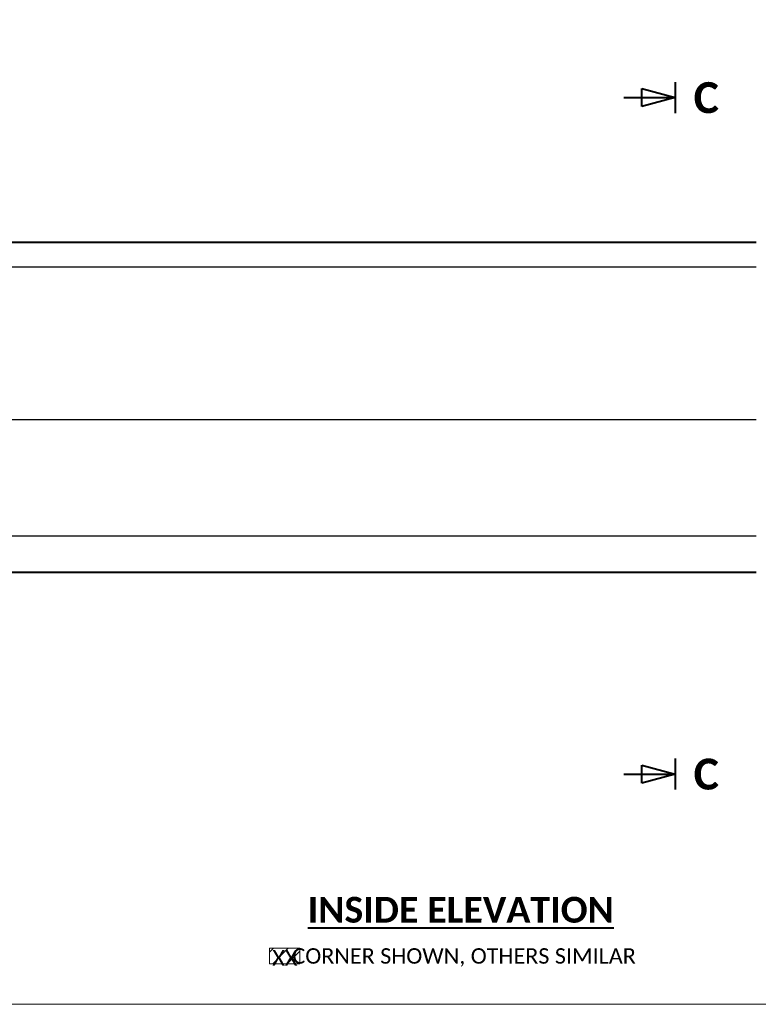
# Model space of a CAD drawing. Extents: x -335 to 1339, y 761 to 1310.
# Tile 2 of 17: x -263 to -192, y 1058 to 1154. Entities that reach past the tile are written whole.
import ezdxf
from ezdxf.enums import TextEntityAlignment as Align

# ---------------------------------------------------------------- set-up
doc = ezdxf.new("R2010")
doc.units = 0
doc.header["$MEASUREMENT"] = 0
doc.layers.add('B_ANNO_DESIGN_NOTES', color=1, linetype='Continuous', lineweight=18, true_color=0xff0000)
doc.layers.add('B_ANNO_NOPLOT', color=47, linetype='Continuous', lineweight=18, plot=False)
for name, color, linetype, lineweight in [('B_ANNO_SYMB', 7, 'Continuous', 18), ('B_ANNO_TEXT', 7, 'Continuous', 18), ('B_ANNO_TEXT_TITLE', 7, 'Continuous', 40), ('B_CONC', 1, 'Continuous', 40), ('B_CONC_PPT', 12, 'Continuous', 40), ('B_REBAR_SUB', 182, 'Continuous', 25)]:
    doc.layers.add(name, color=color, linetype=linetype, lineweight=lineweight)
doc.styles.add('Annotative', font='calibri.ttf', dxfattribs={"height": 0.0625})
doc.styles.get("Standard").update_dxf_attribs({"font": 'calibri.ttf'})
doc.styles.add('Title', font='calibrib.ttf', dxfattribs={"height": 0.125})

# ---------------------------------------------------------------- blocks, each defined once
blk = doc.blocks.new('SECTION')
at = {"layer": 'B_ANNO_TEXT_TITLE'}
for p, q in [((-1.5, 0.75), (-1.5, -0.75)), ((-4, 0), (-1.5, 0)), ((-3.125, -0.4375), (-3.125, 0.4375)), ((-3.125, 0.4375), (-1.5, 0)), ((-1.5, 0), (-3.125, -0.4375))]:
    blk.add_line(p, q, dxfattribs=at)
at = {"layer": 'B_ANNO_TEXT_TITLE', "style": 'Title'}
blk.add_attdef('SectionName', text='', height=1.5, dxfattribs=at).set_placement((0, 0), align=Align.MIDDLE_CENTER)
blk = doc.blocks.new('INS_SS32_BASE')
at = {"layer": 'B_ANNO_DESIGN_NOTES'}
h = blk.add_hatch(dxfattribs=at)
h.set_pattern_fill('ANSI31', color=256, scale=8)
h.set_pattern_definition([(45, (96.3003, 5.8572), (-0.7071, 0.7071), [])])
h.paths.add_polyline_path([(95.87, 5.441), (98.815, 5.441), (98.815, 3.941), (95.87, 3.941)])
blk.add_lwpolyline([(95.87, 5.441), (98.815, 5.441), (98.815, 3.941), (95.87, 3.941)], close=True, dxfattribs=at)
at = {"layer": 'B_CONC'}
blk.add_lwpolyline([(143.075, 41.897), (12.749, 41.897), (12.749, 25.897)], dxfattribs=at)
at = {"layer": 'B_CONC_PPT', "flags": 128}
blk.add_lwpolyline([(143.075, 73.901), (13.499, 73.901), (12.749, 73.151), (12.749, 41.897)], dxfattribs=at)
at = {"layer": 'B_REBAR_SUB'}
for p, q in [((14.922, 71.533), (143.075, 71.533)), ((14.922, 56.735), (143.075, 56.735)), ((14.922, 45.464), (143.075, 45.464))]:
    blk.add_line(p, q, dxfattribs=at)
at = {"layer": 'B_ANNO_SYMB'}
ref = blk.add_blockref('SECTION', (138.225, 87.962), dxfattribs=dict(at, xscale=2, yscale=2, zscale=2))
ref.add_attrib('A', 'C', dxfattribs={"layer": '0', "height": 3, "style": 'Title'}).set_placement((138.225, 87.962, 1.684), align=Align.MIDDLE_CENTER)
ref = blk.add_blockref('SECTION', (138.225, 22.335), dxfattribs=dict(at, xscale=2, yscale=2, zscale=2))
ref.add_attrib('A', 'C', dxfattribs={"layer": '0', "height": 3, "style": 'Title'}).set_placement((138.225, 22.335, 1.684), align=Align.MIDDLE_CENTER)
at = {"layer": 'B_ANNO_TEXT', "insert": (113.464, 5.441), "char_height": 1.50008, "attachment_point": 2, "line_spacing_factor": 0.8, "style": 'Annotative'}
blk.add_mtext('\\pxi-2,l3,t3;^I CORNER SHOWN, OTHERS SIMILAR', dxfattribs=at)
at = {"layer": 'B_ANNO_TEXT', "lineweight": 30}
for tag, p in [('SUB1', (311.281, 226.103)), ('SUB2', (319.281, 226.103))]:
    blk.add_attdef(tag, text='', height=1.5, dxfattribs=at).set_placement(p, align=Align.MIDDLE_CENTER)
at = {"layer": 'B_ANNO_TEXT', "style": 'Annotative'}
for tag, p in [('CORNER1', (97.357, 101.834)), ('CORNER2', (98.569, 3.306))]:
    blk.add_attdef(tag, text='', height=1.5, dxfattribs=at).set_placement(p, align=Align.BOTTOM_RIGHT)
at = {"layer": 'B_ANNO_TEXT_TITLE', "insert": (114.412, 9.161), "char_height": 2.5, "attachment_point": 5, "line_spacing_factor": 0.8, "style": 'Title', "bg_fill": 3, "box_fill_scale": 1.5, "bg_fill_color": 255, "bg_fill_transparency": 0}
blk.add_mtext('{\\LINSIDE ELEVATION}', dxfattribs=at)
at = {"layer": 'B_ANNO_NOPLOT', "flags": 128}
blk.add_lwpolyline([(0, 0), (0, 252.002), (323.93, 252.002), (323.93, 238.857), (378.003, 238.857), (378.003, 40.5), (316.573, 40.5), (316.573, 0), (0, 0)], dxfattribs=at)

msp = doc.modelspace()

# ---------------------------------------------------------------- block references
ref = msp.add_blockref('INS_SS32_BASE', (-335.059, 1058.301))
ref.add_attrib('CORNER2', 'XX', dxfattribs={"layer": 'B_ANNO_TEXT', "height": 1.5, "style": 'Annotative'}).set_placement((-236.49, 1061.607), align=Align.BOTTOM_RIGHT)

doc.saveas('drawing.dxf')
